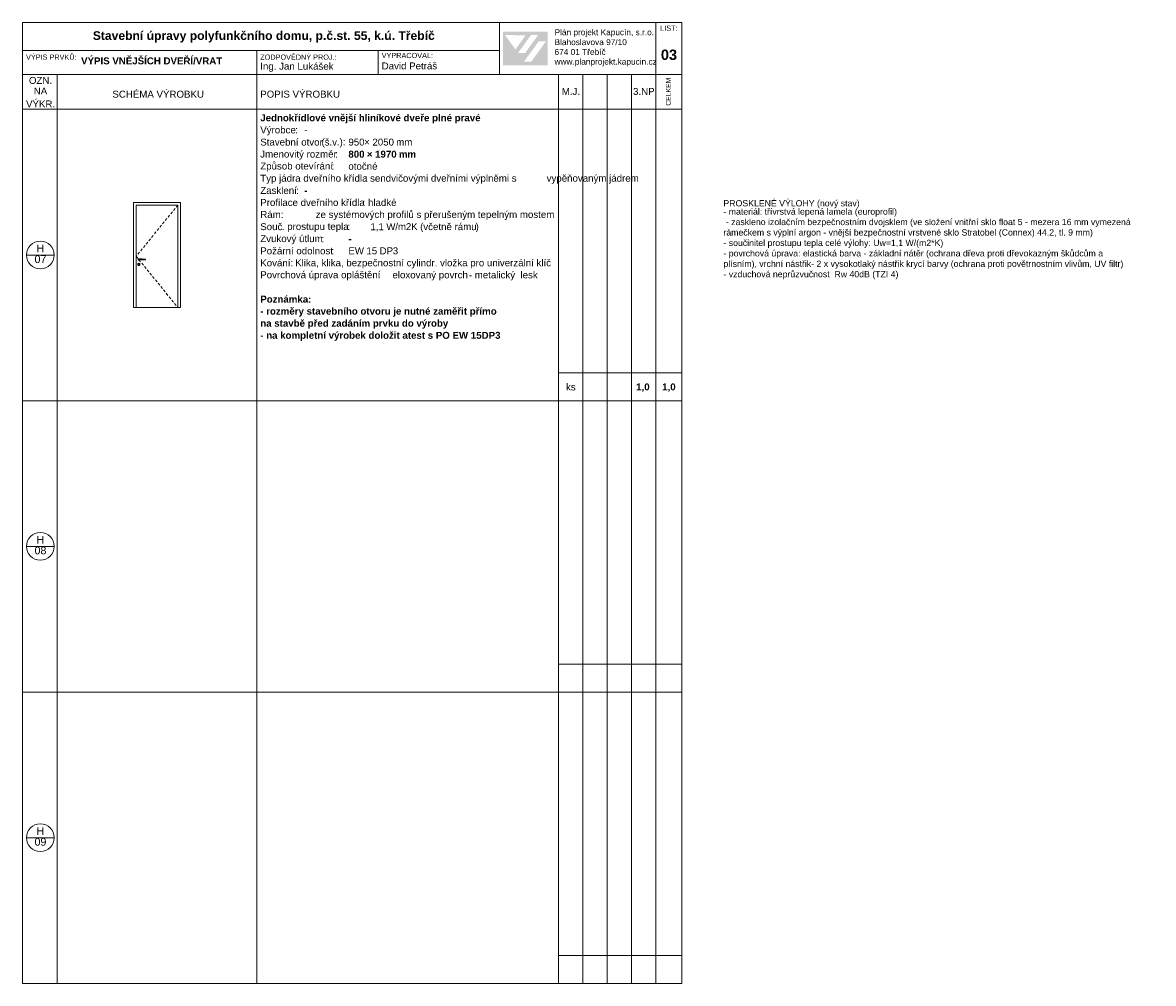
# Model space of a CAD drawing. Header units: millimetres. Extents: x 15381 to 191117, y -190522 to 367005.
# Tile 65 of 71: x 109117 to 141711, y 301481 to 329181. Entities that reach past the tile are written whole.
import ezdxf

# ---------------------------------------------------------------- set-up
doc = ezdxf.new("R2010")
doc.units = ezdxf.units.MM
doc.header["$MEASUREMENT"] = 0
doc.linetypes.add('Čárkovaná S', pattern=[125, 75, -50])
doc.styles.add('GENEROVANÝ_STYL_1', font='txt')
doc.styles.add('GENEROVANÝ_STYL_2', font='txt')

msp = doc.modelspace()

# ---------------------------------------------------------------- hatches: boundary and pattern name
at = {"linetype": 'Continuous', "lineweight": 13}
h = msp.add_hatch(color=7, dxfattribs=at)
h.paths.add_polyline_path([(122965.1, 327948.7), (124255.5, 327948.7), (124255.5, 328922.3), (122965.1, 328922.3)])
h.paths.add_polyline_path([(123024.4, 328819.2), (123619.5, 328818.2), (123322.2, 328407.1)], flags=0)
h.paths.add_polyline_path([(123394.9, 328302.3), (123768.7, 328819.8), (123974.3, 328819.8), (123600.4, 328301.3)], flags=0)
h.paths.add_polyline_path([(123781.2, 328058.6), (123571.6, 328058.6), (123994.1, 328644.1), (124203.6, 328644.1)], flags=0)

# ---------------------------------------------------------------- linework, layer by layer
at = {"color": 7, "linetype": 'Continuous', "lineweight": 20}
for p, q in [((128117.4, 329180.7), (109117.4, 329180.7)), ((109117.4, 329180.7), (109117.4, 301480.7)), ((122867.4, 327680.7), (122867.4, 329180.7)), ((127367.4, 329180.7), (127367.4, 327680.7)), ((128117.4, 301480.7), (128117.4, 329180.7)), ((122867.4, 328380.7), (109117.4, 328380.7)), ((115867.4, 328380.7), (115867.4, 327680.7)), ((119367.4, 328380.7), (119367.4, 327680.7)), ((128117.4, 327680.7), (109117.4, 327680.7)), ((110117.4, 327680.7), (110117.4, 326680.7)), ((115867.4, 327680.7), (115867.4, 326680.7)), ((124567.4, 327680.7), (124567.4, 326680.7)), ((125267.4, 327680.7), (125267.4, 326680.7)), ((125967.4, 327680.7), (125967.4, 326680.7)), ((126667.4, 327680.7), (126667.4, 326680.7)), ((127367.4, 327680.7), (127367.4, 326680.7)), ((125867.4, 326680.7), (109117.4, 326680.7)), ((110117.4, 326680.7), (110117.4, 318280.7)), ((115867.4, 326680.7), (115867.4, 318280.7)), ((124567.4, 326680.7), (124567.4, 318280.7)), ((125267.4, 326680.7), (125267.4, 318280.7)), ((128117.4, 326680.7), (125867.4, 326680.7)), ((125967.4, 326680.7), (125967.4, 318280.7)), ((126667.4, 326680.7), (126667.4, 318280.7)), ((127367.4, 326680.7), (127367.4, 318280.7)), ((113667.4, 323995.7), (112317.4, 323995.7)), ((112317.4, 323995.7), (112317.4, 320965.7)), ((113667.4, 320965.7), (113667.4, 323995.7)), ((113592.4, 323920.7), (112392.4, 323920.7)), ((112392.4, 323920.7), (112392.4, 320965.7)), ((113592.4, 320965.7), (113592.4, 323920.7)), ((110028, 322480.7), (109228, 322480.7)), ((112447.9, 322352.5), (112450.5, 322362.3)), ((112450.5, 322342.8), (112447.9, 322352.5)), ((112449.4, 322352.5), (112451.8, 322361.5)), ((112451.8, 322343.5), (112449.4, 322352.5)), ((112450.5, 322362.3), (112457.7, 322369.4)), ((112451.8, 322361.5), (112458.4, 322368.1)), ((112452.4, 322352.5), (112454.4, 322360)), ((112454.4, 322345), (112452.4, 322352.5)), ((112454.4, 322360), (112459.9, 322365.5)), ((112457.7, 322369.4), (112467.4, 322372)), ((112458.4, 322368.1), (112467.4, 322370.5)), ((112459.9, 322365.5), (112467.4, 322367.5)), ((112467.4, 322372), (112477.2, 322369.4)), ((112467.4, 322370.5), (112476.4, 322368.1)), ((112467.4, 322367.5), (112504.9, 322367.5)), ((112476.4, 322368.1), (112477, 322367.5)), ((112477.2, 322369.4), (112479, 322367.5)), ((112504.9, 322367.5), (112525, 322366.9)), ((112525, 322366.9), (112565.1, 322365.7)), ((112565.1, 322365.7), (112604.7, 322364.6)), ((112604.7, 322364.6), (112643.5, 322363.4)), ((112643.5, 322363.4), (112655.6, 322363)), ((112655.5, 322363), (112655.6, 322363)), ((112655.6, 322363), (112655.6, 322342)), ((112434.4, 322210), (112438.8, 322226.5)), ((112438.8, 322193.5), (112434.4, 322210)), ((112437.4, 322210), (112441.4, 322225)), ((112441.4, 322195), (112437.4, 322210)), ((112438.8, 322226.5), (112450.9, 322238.6)), ((112450.9, 322181.4), (112438.8, 322193.5)), ((112441.4, 322225), (112452.4, 322236)), ((112452.4, 322184), (112441.4, 322195)), ((112457.7, 322335.6), (112450.5, 322342.8)), ((112450.9, 322238.6), (112467.4, 322243)), ((112467.4, 322177), (112450.9, 322181.4)), ((112458.4, 322336.9), (112451.8, 322343.5)), ((112452.4, 322236), (112467.4, 322240)), ((112467.4, 322180), (112452.4, 322184)), ((112459.9, 322339.5), (112454.4, 322345)), ((112455.4, 322223.5), (112457, 322229.5)), ((112457, 322217.5), (112455.4, 322223.5)), ((112456.9, 322223.5), (112458.3, 322228.8)), ((112458.3, 322218.3), (112456.9, 322223.5)), ((112457, 322229.5), (112461.4, 322233.9)), ((112461.4, 322213.1), (112457, 322217.5)), ((112467.4, 322333), (112457.7, 322335.6)), ((112458.3, 322228.8), (112462.2, 322232.6)), ((112462.2, 322214.4), (112458.3, 322218.3)), ((112467.4, 322334.5), (112458.4, 322336.9)), ((112467.4, 322337.5), (112459.9, 322339.5)), ((112461.4, 322233.9), (112467.4, 322235.5)), ((112467.4, 322211.5), (112461.4, 322213.1)), ((112462.2, 322232.6), (112467.4, 322234)), ((112467.4, 322213), (112462.2, 322214.4)), ((112504.9, 322337.5), (112467.4, 322337.5)), ((112476.4, 322336.9), (112467.4, 322334.5)), ((112477.2, 322335.6), (112467.4, 322333)), ((112467.4, 322243), (112483.9, 322238.6)), ((112467.4, 322240), (112482.4, 322236)), ((112467.4, 322235.5), (112473.4, 322233.9)), ((112467.4, 322234), (112472.7, 322232.6)), ((112472.7, 322214.4), (112467.4, 322213)), ((112473.4, 322213.1), (112467.4, 322211.5)), ((112482.4, 322184), (112467.4, 322180)), ((112483.9, 322181.4), (112467.4, 322177)), ((112472.7, 322232.6), (112476.5, 322228.8)), ((112476.5, 322218.3), (112472.7, 322214.4)), ((112473.4, 322233.9), (112477.8, 322229.5)), ((112477.8, 322217.5), (112473.4, 322213.1)), ((112477, 322337.5), (112476.4, 322336.9)), ((112476.5, 322228.8), (112477.9, 322223.5)), ((112477.9, 322223.5), (112476.5, 322218.3)), ((112479, 322337.5), (112477.2, 322335.6)), ((112477.8, 322229.5), (112479.4, 322223.5)), ((112479.4, 322223.5), (112477.8, 322217.5)), ((112482.4, 322236), (112493.4, 322225)), ((112493.4, 322195), (112482.4, 322184)), ((112483.9, 322238.6), (112496, 322226.5)), ((112496, 322193.5), (112483.9, 322181.4)), ((112493.4, 322225), (112497.4, 322210)), ((112497.4, 322210), (112493.4, 322195)), ((112496, 322226.5), (112500.4, 322210)), ((112500.4, 322210), (112496, 322193.5)), ((112525, 322338.1), (112504.9, 322337.5)), ((112565.1, 322339.3), (112525, 322338.1)), ((112604.7, 322340.4), (112565.1, 322339.3)), ((112643.5, 322341.6), (112604.7, 322340.4)), ((112655.6, 322342), (112643.5, 322341.6)), ((112655.5, 322342), (112655.6, 322342)), ((112317.4, 320965.7), (113667.4, 320965.7)), ((128117.4, 319080.7), (124567.4, 319080.7)), ((128117.4, 318280.7), (109117.4, 318280.7)), ((110117.4, 318280.7), (110117.4, 309880.7)), ((115867.4, 318280.7), (115867.4, 309880.7)), ((124567.4, 318280.7), (124567.4, 309880.7)), ((125267.4, 318280.7), (125267.4, 309880.7)), ((125967.4, 318280.7), (125967.4, 309880.7)), ((126667.4, 318280.7), (126667.4, 309880.7)), ((127367.4, 318280.7), (127367.4, 309880.7)), ((110028, 314080.7), (109228, 314080.7)), ((128117.4, 310680.7), (124567.4, 310680.7)), ((128117.4, 309880.7), (109117.4, 309880.7)), ((110117.4, 309880.7), (110117.4, 301480.7)), ((115867.4, 309880.7), (115867.4, 301480.7)), ((124567.4, 309880.7), (124567.4, 301480.7)), ((125267.4, 309880.7), (125267.4, 301480.7)), ((125967.4, 309880.7), (125967.4, 301480.7)), ((126667.4, 309880.7), (126667.4, 301480.7)), ((127367.4, 309880.7), (127367.4, 301480.7)), ((110028, 305680.7), (109228, 305680.7)), ((128117.4, 302280.7), (124567.4, 302280.7)), ((109117.4, 301480.7), (128117.4, 301480.7))]:
    msp.add_line(p, q, dxfattribs=at)
at = {"color": 7, "linetype": 'Čárkovaná S', "lineweight": 20}
for p, q in [((113592.4, 323920.7), (112392.4, 322443.2)), ((112392.4, 322443.2), (113592.4, 320965.7))]:
    msp.add_line(p, q, dxfattribs=at)
at = {"color": 7, "linetype": 'Continuous', "lineweight": 20}
for centre in [(109628, 322480.7), (109628, 314080.7), (109628, 305680.7)]:
    msp.add_circle(centre, 400, dxfattribs=at)

# ---------------------------------------------------------------- texts
at = {"color": 7, "linetype": 'Continuous', "lineweight": 20, "attachment_point": 7}
for s, insert, char_height, style in [('\\A1;{\\pql;\\fArial|b1|i0|c238|p38;Stavební úpravy polyfunkčního domu, p.č.st. 55, k.ú. Třebíč}', (111139.9, 328606.4), 250, 'GENEROVANÝ_STYL_2'), ('\\A1;{\\pql;\\fArial|b0|i0|c238|p38;Plán projekt Kapucín, s.r.o.}', (124449.6, 328765.3), 171, 'GENEROVANÝ_STYL_1'), ('\\A1;{\\pql;\\fArial|b0|i0|c238|p38;LIST:}', (127495.5, 328942.7), 150, 'GENEROVANÝ_STYL_1'), ('\\A1;{\\pql;\\fArial|b0|i0|c238|p38;Blahoslavova 97/10}', (124449.6, 328529.4), 171, 'GENEROVANÝ_STYL_1'), ('\\A1;{\\pql;\\fArial|b0|i0|c238|p38;VÝPIS PRVKŮ:}', (109216.5, 328108.1), 150, 'GENEROVANÝ_STYL_1'), ('\\A1;{\\pql;\\fArial|b1|i0|c238|p38;VÝPIS VNĚJŠÍCH DVEŘÍ/VRAT}', (110803.3, 327971.8), 200, 'GENEROVANÝ_STYL_2'), ('\\A1;{\\pql;\\fArial|b0|i0|c238|p38;ZODPOVĚDNÝ PROJ.:}', (115967.4, 328108.1), 150, 'GENEROVANÝ_STYL_1'), ('\\A1;{\\pql;\\fArial|b0|i0|c238|p38;VYPRACOVAL:}', (119467.4, 328155.4), 150, 'GENEROVANÝ_STYL_1'), ('\\A1;{\\pql;\\fArial|b0|i0|c238|p38;674 01 Třebíč}', (124449.6, 328247), 171, 'GENEROVANÝ_STYL_1'), ('\\A1;{\\pql;\\fArial|b1|i0|c238|p38;03}', (127514.7, 328098.7), 300, 'GENEROVANÝ_STYL_2'), ('\\A1;{\\pql;\\fArial|b0|i0|c238|p38;Ing. Jan Lukášek}', (115967.4, 327762.5), 200, 'GENEROVANÝ_STYL_1'), ('\\A1;{\\pql;\\fArial|b0|i0|c238|p38;David Petráš}', (119467.4, 327829.2), 200, 'GENEROVANÝ_STYL_1'), ('\\A1;{\\pql;\\fArial|b0|i0|c238|p38;www.planprojekt.kapucin.cz}', (124449.6, 327918.2), 171, 'GENEROVANÝ_STYL_1'), ('\\A1;{\\pql;\\fArial|b0|i0|c238|p38;OZN.}', (109299.7, 327412.1), 200, 'GENEROVANÝ_STYL_1'), ('\\A1;{\\pql;\\fArial|b0|i0|c238|p38;NA}', (109437.8, 327109.6), 200, 'GENEROVANÝ_STYL_1'), ('\\A1;{\\pql;\\fArial|b0|i0|c238|p38;SCHÉMA VÝROBKU}', (111705.1, 327014.7), 200, 'GENEROVANÝ_STYL_1'), ('\\A1;{\\pql;\\fArial|b0|i0|c238|p38;POPIS VÝROBKU}', (115967.4, 327014.7), 200, 'GENEROVANÝ_STYL_1'), ('\\A1;{\\pql;\\fArial|b0|i0|c238|p38;M.J.}', (124657.7, 327094.6), 200, 'GENEROVANÝ_STYL_1'), ('\\A1;{\\pql;\\fArial|b0|i0|c238|p38;3.NP}', (126712.9, 327094.4), 200, 'GENEROVANÝ_STYL_1'), ('\\A1;{\\pql;\\fArial|b0|i0|c238|p38;VÝKR.}', (109216.5, 326735.3), 200, 'GENEROVANÝ_STYL_1'), ('\\A1;{\\pql;\\fArial|b1|i0|c238|p38;Jednokřídlové vnější hliníkové dveře plné pravé}', (115967.4, 326275.9), 200, 'GENEROVANÝ_STYL_2'), ('\\A1;{\\pql;\\fArial|b0|i0|c238|p38;Výrobce}', (115967.4, 325927.6), 200, 'GENEROVANÝ_STYL_1'), ('\\A1;{\\pql;\\fArial|b0|i0|c238|p38;:}', (116971.3, 325985.2), 200, 'GENEROVANÝ_STYL_1'), ('\\A1;{\\pql;\\fArial|b0|i0|c238|p38;^I}', (117048.1, 325985.2), 200, 'GENEROVANÝ_STYL_1'), ('\\A1;{\\pql;\\fArial|b0|i0|c238|p38;-}', (117237.4, 325985.2), 200, 'GENEROVANÝ_STYL_1'), ('\\A1;{\\pql;\\fArial|b0|i0|c238|p38;^I}', (117328.8, 325985.2), 200, 'GENEROVANÝ_STYL_1'), ('\\A1;{\\pql;\\fArial|b0|i0|c238|p38;^I}', (117872.4, 325985.2), 200, 'GENEROVANÝ_STYL_1'), ('\\A1;{\\pql;\\fArial|b0|i0|c238|p38;Stavební otvor}', (115967.4, 325633.5), 200, 'GENEROVANÝ_STYL_1'), ('\\A1;{\\pql;\\fArial|b0|i0|c238|p38;(}', (117733.8, 325579.1), 200, 'GENEROVANÝ_STYL_1'), ('\\A1;{\\pql;\\fArial|b0|i0|c238|p38;š}', (117825.2, 325633.7), 200, 'GENEROVANÝ_STYL_1'), ('\\A1;{\\pql;\\fArial|b0|i0|c238|p38;.}', (117962.4, 325636.8), 200, 'GENEROVANÝ_STYL_1'), ('\\A1;{\\pql;\\fArial|b0|i0|c238|p38;v}', (118039.2, 325636.8), 200, 'GENEROVANÝ_STYL_1'), ('\\A1;{\\pql;\\fArial|b0|i0|c238|p38;.):}', (118176.3, 325579.1), 200, 'GENEROVANÝ_STYL_1'), ('\\A1;{\\pql;\\fArial|b1|i0|c238|p38;^I}', (118498.1, 325636.8), 200, 'GENEROVANÝ_STYL_2'), ('\\A1;{\\pql;\\fArial|b0|i0|c238|p38;950}', (118507.4, 325633.5), 200, 'GENEROVANÝ_STYL_1'), ('\\A1;{\\pql;\\fArial|b0|i0|c238|p38;× }', (118962.7, 325636.8), 200, 'GENEROVANÝ_STYL_1'), ('\\A1;{\\pql;\\fArial|b0|i0|c238|p38;2050}', (119200.4, 325633.5), 200, 'GENEROVANÝ_STYL_1'), ('\\A1;{\\pql;\\fArial|b0|i0|c238|p38; mm}', (119807.5, 325636.8), 200, 'GENEROVANÝ_STYL_1'), ('\\A1;{\\pql;\\fArial|b0|i0|c238|p38;Jmenovitý rozměr}', (115967.4, 325230.8), 200, 'GENEROVANÝ_STYL_1'), ('\\A1;{\\pql;\\fArial|b0|i0|c238|p38;:}', (118128.8, 325288.4), 200, 'GENEROVANÝ_STYL_1'), ('\\A1;{\\pql;\\fArial|b0|i0|c238|p38;^I}', (118205.6, 325288.4), 200, 'GENEROVANÝ_STYL_1'), ('\\A1;{\\pql;\\fArial|b1|i0|c238|p38; }', (118421.3, 325568.2), 200, 'GENEROVANÝ_STYL_2'), ('\\A1;{\\pql;\\fArial|b1|i0|c238|p38;800}', (118507.4, 325285), 200, 'GENEROVANÝ_STYL_2'), ('\\A1;{\\pql;\\fArial|b1|i0|c238|p38; × }', (118962.7, 325288.4), 200, 'GENEROVANÝ_STYL_2'), ('\\A1;{\\pql;\\fArial|b1|i0|c238|p38;1970}', (119277.2, 325285), 200, 'GENEROVANÝ_STYL_2'), ('\\A1;{\\pql;\\fArial|b1|i0|c238|p38; mm}', (119884.3, 325288.4), 200, 'GENEROVANÝ_STYL_2'), ('\\A1;{\\pql;\\fArial|b0|i0|c238|p38;Způsob otevírání}', (115967.4, 324885.6), 200, 'GENEROVANÝ_STYL_1'), ('\\A1;{\\pql;\\fArial|b0|i0|c238|p38;:}', (118022.7, 324940), 200, 'GENEROVANÝ_STYL_1'), ('\\A1;{\\pql;\\fArial|b0|i0|c238|p38;otočné}', (118507.4, 324936.9), 200, 'GENEROVANÝ_STYL_1'), ('\\A1;{\\pql;\\fArial|b0|i0|c238|p38;Typ jádra dveřního křídla}', (115967.4, 324534), 200, 'GENEROVANÝ_STYL_1'), ('\\A1;{\\pql;\\fArial|b0|i0|c238|p38;^I}', (118099.5, 324940), 200, 'GENEROVANÝ_STYL_1'), ('\\A1;{\\pql;\\fArial|b0|i0|c238|p38;: }', (118979.1, 324591.6), 200, 'GENEROVANÝ_STYL_1'), ('\\A1;{\\pql;\\fArial|b0|i0|c238|p38;sendvičovými dveřními výplněmi s }', (119132.7, 324534), 200, 'GENEROVANÝ_STYL_1'), ('\\A1;{\\pql;\\fArial|b0|i0|c238|p38;vypěňovaným jádrem}', (124222.4, 324534), 200, 'GENEROVANÝ_STYL_1'), ('\\A1;{\\pql;\\fArial|b0|i0|c238|p38;Zasklení}', (115967.4, 324240.1), 200, 'GENEROVANÝ_STYL_1'), ('\\A1;{\\pql;\\fArial|b0|i0|c238|p38;:}', (117002.4, 324243.3), 200, 'GENEROVANÝ_STYL_1'), ('\\A1;{\\pql;\\fArial|b1|i0|c238|p38;-}', (117237.4, 324243.3), 200, 'GENEROVANÝ_STYL_2'), ('\\A1;{\\pql;\\fArial|b0|i0|c238|p38;^I}', (123347.5, 324591.6), 200, 'GENEROVANÝ_STYL_1'), ('\\A1;{\\pql;\\fArial|b0|i0|c238|p38;^I}', (123587.4, 324591.6), 200, 'GENEROVANÝ_STYL_1'), ('\\A1;{\\pql;\\fArial|b0|i0|c238|p38;Profilace dveřního křídla}', (115967.4, 323891.7), 200, 'GENEROVANÝ_STYL_1'), ('\\A1;{\\pql;\\fArial|b1|i0|c238|p38; }', (117079.2, 324174.7), 200, 'GENEROVANÝ_STYL_2'), ('\\A1;{\\pql;\\fArial|b1|i0|c238|p38;^I}', (117156, 324243.3), 200, 'GENEROVANÝ_STYL_2'), ('\\A1;{\\pql;\\fArial|b0|i0|c238|p38;: }', (118918.7, 323894.9), 200, 'GENEROVANÝ_STYL_1'), ('\\A1;{\\pql;\\fArial|b0|i0|c238|p38;hladké}', (119072.3, 323891.7), 200, 'GENEROVANÝ_STYL_1'), ('\\A1;{\\pql;\\fArial|b0|i0|c238|p38;PROSKLENÉ VÝLOHY (nový stav)}', (129317.9, 323828), 180, 'GENEROVANÝ_STYL_1'), ('\\A1;{\\pql;\\fArial|b0|i0|c238|p38;Rám:            ze systémových profilů s přerušeným tepelným mostem}', (115967.4, 323488.9), 200, 'GENEROVANÝ_STYL_1'), ('\\A1;{\\pql;\\fArial|b0|i0|c238|p38;^I}', (119876.9, 323894.9), 200, 'GENEROVANÝ_STYL_1'), ('\\A1;{\\pql;\\fArial|b0|i0|c238|p38;- materiál: třívrstvá lepená lamela (europrofil)}', (129317.9, 323588.8), 180, 'GENEROVANÝ_STYL_1'), ('\\A1;{\\pql;\\fArial|b0|i0|c238|p38;Souč}', (115967.4, 323194.8), 200, 'GENEROVANÝ_STYL_1'), ('\\A1;{\\pql;\\fArial|b0|i0|c238|p38;prostupu tepla}', (116744.5, 323143.6), 200, 'GENEROVANÝ_STYL_1'), ('\\A1;{\\pql;\\fArial|b0|i0|c238|p38;:}', (118478, 323198.1), 200, 'GENEROVANÝ_STYL_1'), ('\\A1;{\\pql;\\fArial|b0|i0|c238|p38;1,1}', (119142.4, 323159.3), 200, 'GENEROVANÝ_STYL_1'), ('\\A1;{\\pql;\\fArial|b0|i0|c238|p38; W}', (119522.7, 323198.1), 200, 'GENEROVANÝ_STYL_1'), ('\\A1;{\\pql;\\fArial|b0|i0|c238|p38;/}', (119859.2, 323194.8), 200, 'GENEROVANÝ_STYL_1'), ('\\A1;{\\pql;\\fArial|b0|i0|c238|p38;m}', (119936, 323198.1), 200, 'GENEROVANÝ_STYL_1'), ('\\A1;{\\pql;\\fArial|b0|i0|c238|p38;2}', (120164.6, 323198.1), 200, 'GENEROVANÝ_STYL_1'), ('\\A1;{\\pql;\\fArial|b0|i0|c238|p38;K }', (120316.3, 323198.1), 200, 'GENEROVANÝ_STYL_1'), ('\\A1;{\\pql;\\fArial|b0|i0|c238|p38;(}', (120576, 323140.3), 200, 'GENEROVANÝ_STYL_1'), ('\\A1;{\\pql;\\fArial|b0|i0|c238|p38;včetně rámu}', (120667.4, 323194.9), 200, 'GENEROVANÝ_STYL_1'), ('\\A1;{\\pql;\\fArial|b0|i0|c238|p38;)}', (122174.2, 323140.3), 200, 'GENEROVANÝ_STYL_1'), ('\\A1;{\\pql;\\fArial|b0|i0|c238|p38; - zaskleno izolačním bezpečnostním dvojsklem (ve složení vnitřní sklo float 5 - mezera 16 mm vymezená}', (129317.9, 323287.9), 180, 'GENEROVANÝ_STYL_1'), ('\\A1;{\\pql;\\fArial|b0|i0|c238|p38;Zvukový útlum}', (115967.4, 322792.1), 200, 'GENEROVANÝ_STYL_1'), ('\\A1;{\\pql;\\fArial|b0|i0|c238|p38;. }', (116590.9, 323198.1), 200, 'GENEROVANÝ_STYL_1'), ('\\A1;{\\pql;\\fArial|b1|i0|c238|p38; }', (118554.8, 323129.5), 200, 'GENEROVANÝ_STYL_2'), ('\\A1;{\\pql;\\fArial|b1|i0|c238|p38;^I}', (118631.6, 323198.1), 200, 'GENEROVANÝ_STYL_2'), ('\\A1;{\\pql;\\fArial|b0|i0|c238|p38;rámečkem s výplní argon - vnější bezpečnostní vrstvené sklo Stratobel (Connex) 44.2, tl. 9 mm)}', (129317.9, 322987), 180, 'GENEROVANÝ_STYL_1'), ('\\A1;{\\pql;\\fArial|b0|i0|c238|p38;H}', (109519.3, 322562.1), 220, 'GENEROVANÝ_STYL_1'), ('\\A1;{\\pql;\\fArial|b0|i0|c238|p38;Požární odolnost}', (115967.4, 322498.1), 200, 'GENEROVANÝ_STYL_1'), ('\\A1;{\\pql;\\fArial|b0|i0|c238|p38;:}', (117733.8, 322849.7), 200, 'GENEROVANÝ_STYL_1'), ('\\A1;{\\pql;\\fArial|b1|i0|c238|p38; }', (117810.6, 322781.1), 200, 'GENEROVANÝ_STYL_2'), ('\\A1;{\\pql;\\fArial|b1|i0|c238|p38;^I}', (117887.4, 322849.7), 200, 'GENEROVANÝ_STYL_2'), ('\\A1;{\\pql;\\fArial|b1|i0|c238|p38;-}', (118507.4, 322849.7), 200, 'GENEROVANÝ_STYL_2'), ('\\A1;{\\pql;\\fArial|b0|i0|c238|p38;EW }', (118507.4, 322501.3), 200, 'GENEROVANÝ_STYL_1'), ('\\A1;{\\pql;\\fArial|b0|i0|c238|p38;15}', (119026.7, 322498), 200, 'GENEROVANÝ_STYL_1'), ('\\A1;{\\pql;\\fArial|b0|i0|c238|p38; DP}', (119330.3, 322501.3), 200, 'GENEROVANÝ_STYL_1'), ('\\A1;{\\pql;\\fArial|b0|i0|c238|p38;3}', (119787.4, 322497.9), 200, 'GENEROVANÝ_STYL_1'), ('\\A1;{\\pql;\\fArial|b0|i0|c238|p38;- součinitel prostupu tepla celé výlohy: Uw=1,1 W/(m2*K)}', (129317.9, 322686.1), 180, 'GENEROVANÝ_STYL_1'), ('\\A1;{\\pql;\\fArial|b0|i0|c238|p38;07}', (109461, 322248.1), 220, 'GENEROVANÝ_STYL_1'), ('\\A1;{\\pql;\\fArial|b0|i0|c238|p38;Kování:}', (115967.4, 322149.8), 200, 'GENEROVANÝ_STYL_1'), ('\\A1;{\\pql;\\fArial|b0|i0|c238|p38;:}', (118020.9, 322501.3), 200, 'GENEROVANÝ_STYL_1'), ('\\A1;{\\pql;\\fArial|b1|i0|c238|p38; }', (118097.7, 322432.7), 200, 'GENEROVANÝ_STYL_2'), ('\\A1;{\\pql;\\fArial|b1|i0|c238|p38;^I}', (118174.5, 322501.3), 200, 'GENEROVANÝ_STYL_2'), ('\\A1;{\\pql;\\fArial|b0|i0|c238|p38;- povrchová úprava: elastická barva - základní nátěr (ochrana dřeva proti dřevokazným škůdcům a}', (129317.9, 322385.2), 180, 'GENEROVANÝ_STYL_1'), ('\\A1;{\\pql;\\fArial|b1|i0|c238|p38; }', (116896.3, 322084.3), 200, 'GENEROVANÝ_STYL_2'), ('\\A1;{\\pql;\\fArial|b0|i0|c238|p38;Klika, klika, bezpečnostní cylindr. vložka pro univerzální klíč}', (116973.1, 322095.3), 200, 'GENEROVANÝ_STYL_1'), ('\\A1;{\\pql;\\fArial|b0|i0|c238|p38;plísním), vrchní nástřik- 2 x vysokotlaký nástřik krycí barvy (ochrana proti povětrnostním vlivům, UV filtr)}', (129317.9, 322084.2), 180, 'GENEROVANÝ_STYL_1'), ('\\A1;{\\pql;\\fArial|b0|i0|c238|p38;Povrchová úprava opláštění}', (115967.4, 321750.1), 200, 'GENEROVANÝ_STYL_1'), ('\\A1;{\\pql;\\fArial|b0|i0|c238|p38;:}', (119359.4, 321804.5), 200, 'GENEROVANÝ_STYL_1'), ('\\A1;{\\pql;\\fArial|b0|i0|c238|p38;^I}', (119436.2, 321804.5), 200, 'GENEROVANÝ_STYL_1'), ('\\A1;{\\pql;\\fArial|b0|i0|c238|p38;eloxovaný povrch }', (119777.4, 321746.9), 200, 'GENEROVANÝ_STYL_1'), ('\\A1;{\\pql;\\fArial|b0|i0|c238|p38;- }', (121980.8, 321804.5), 200, 'GENEROVANÝ_STYL_1'), ('\\A1;{\\pql;\\fArial|b0|i0|c238|p38;metalický  lesk}', (122149.1, 321746.9), 200, 'GENEROVANÝ_STYL_1'), ('\\A1;{\\pql;\\fArial|b0|i0|c238|p38;- vzduchová neprůzvučnost  Rw 40dB (TZI 4)}', (129317.9, 321783.3), 180, 'GENEROVANÝ_STYL_1'), ('\\A1;{\\pql;\\fArial|b1|i0|c238|p38;Poznámka:}', (115967.4, 321104.6), 200, 'GENEROVANÝ_STYL_2'), ('\\A1;{\\pql;\\fArial|b1|i0|c238|p38;- rozměry stavebního otvoru je nutné zaměřit přímo}', (115967.4, 320701.6), 200, 'GENEROVANÝ_STYL_2'), ('\\A1;{\\pql;\\fArial|b1|i0|c238|p38;na stavbě před zadáním prvku do výroby}', (115967.4, 320353.2), 200, 'GENEROVANÝ_STYL_2'), ('\\A1;{\\pql;\\fArial|b1|i0|c238|p38;- na kompletní výrobek doložit atest s PO EW 15DP3}', (115967.4, 320004.8), 200, 'GENEROVANÝ_STYL_2'), ('\\A1;{\\pql;\\fArial|b0|i0|c238|p38;ks}', (124780.3, 318573.3), 200, 'GENEROVANÝ_STYL_1'), ('\\A1;{\\pql;\\fArial|b1|i0|c238|p38;1,0}', (126802.2, 318533.1), 200, 'GENEROVANÝ_STYL_2'), ('\\A1;{\\pql;\\fArial|b1|i0|c238|p38;1,0}', (127552.2, 318533.1), 200, 'GENEROVANÝ_STYL_2'), ('\\A1;{\\pql;\\fArial|b0|i0|c238|p38;H}', (109519.3, 314162.1), 220, 'GENEROVANÝ_STYL_1'), ('\\A1;{\\pql;\\fArial|b0|i0|c238|p38;08}', (109461, 313848.1), 220, 'GENEROVANÝ_STYL_1'), ('\\A1;{\\pql;\\fArial|b0|i0|c238|p38;H}', (109519.3, 305762.1), 220, 'GENEROVANÝ_STYL_1'), ('\\A1;{\\pql;\\fArial|b0|i0|c238|p38;09}', (109461, 305448.1), 220, 'GENEROVANÝ_STYL_1')]:
    msp.add_mtext(s, dxfattribs=dict(at, insert=insert, char_height=char_height, style=style))
at = {"color": 7, "linetype": 'Continuous', "lineweight": 20, "insert": (127802.7, 326786.5), "char_height": 140, "attachment_point": 7, "rotation": 90, "style": 'GENEROVANÝ_STYL_1'}
msp.add_mtext('\\A1;{\\pql;\\fArial|b0|i0|c238|p38;CELKEM}', dxfattribs=at)

doc.saveas('drawing.dxf')
